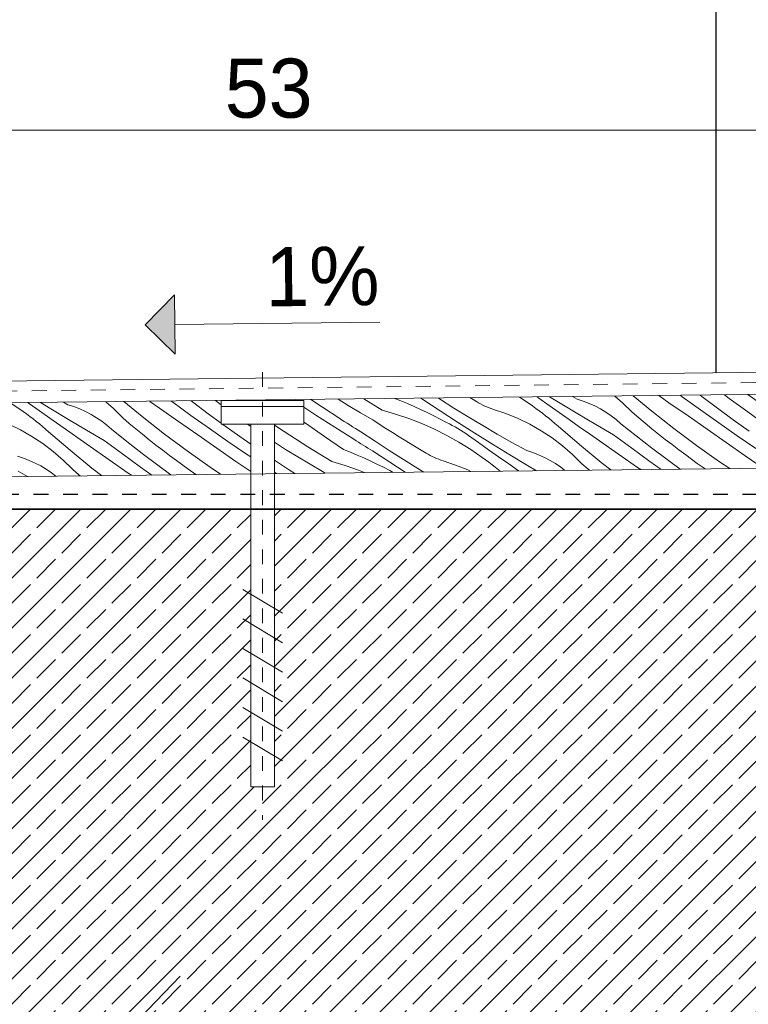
# Model space of a CAD drawing. Extents: x -109972 to -86652, y 98618 to 122888.
# Tile 57 of 74: x -91023 to -90777, y 107301 to 107634. Entities that reach past the tile are written whole.
import ezdxf

# ---------------------------------------------------------------- set-up
doc = ezdxf.new("R2010")
doc.units = 0
doc.header["$MEASUREMENT"] = 0
doc.linetypes.add('Dashed', pattern=[56.444445, 28.222222, -28.222222])
doc.linetypes.add('Hidden Line', pattern=[10, 5, -5])
for name, color, linetype, lineweight in [('A-Opisy_Nr_Pióra__21', 7, 'Continuous', 13), ('Arch konstrukcja dachu_Nr_Pióra__21', 7, 'Continuous', 13), ('Arch wymiary_Nr_Pióra__21', 7, 'Continuous', 13), ('Arch ściany nośne_Nr_Pióra__21', 7, 'Continuous', 13), ('Arch ściany nośne_Nr_Pióra__27', 7, 'Continuous', 35), ('INWENT.ŚCIANY_Nr_Pióra__1', 7, 'Continuous', 25), ('INWENT.ŚCIANY_Nr_Pióra__21', 7, 'Continuous', 13)]:
    doc.layers.add(name, color=color, linetype=linetype, lineweight=lineweight)
for name, color, linetype, lineweight, true_color in [('Arch stropy_Nr_Pióra__3', 7, 'Continuous', 18, 0xff6600), ('Arch wykończenie_Nr_Pióra__14', 7, 'Continuous', 18, 0xbd8b17), ('arch wypelnienia_Nr_Pióra__104', 7, 'Continuous', 13, 0x876532)]:
    doc.layers.add(name, color=color, linetype=linetype, lineweight=lineweight, true_color=true_color)
doc.layers.add('Arch wymiary', color=7, linetype='Continuous')
doc.layers.add('INWENT.ŚCIANY', color=7, linetype='Continuous')
doc.styles.add('GENERATED_STYLE_2', font='txt')
doc.dimstyles.new('GENERATED_STYLE__4', dxfattribs={"dimtxt": 20, "dimasz": 11.4, "dimexe": 0.18, "dimexo": 0, "dimgap": 0.09, "dimtad": 1, "dimtih": 1, "dimtoh": 1, "dimdec": 0, "dimlfac": 0.1, "dimzin": 0, "dimdsep": 46, "dimtxsty": 'GENERATED_STYLE_2', "dimblk": 'ARROWHEAD_2', "dimblk1": 'ARROWHEAD_2', "dimblk2": 'ARROWHEAD_2', "dimcen": 0.09, "dimclrd": 7, "dimclre": 7, "dimclrt": 7, "dimazin": 0, "dimtfac": 1, "dimtdec": 4, "dimtmove": 0, "dimatfit": 3, "dimfxl": 0, "dimtolj": 1, "dimtzin": 0, "dimarcsym": 0})
doc.dimstyles.new('GENERATED_STYLE__5', dxfattribs={"dimtxt": 0.18, "dimasz": 27.36, "dimexe": 0.18, "dimexo": 0.0625, "dimgap": 0.09, "dimtad": 0, "dimtih": 1, "dimtoh": 1, "dimdec": 4, "dimzin": 0, "dimdsep": 46, "dimcen": 0.09, "dimadec": 0, "dimazin": 0, "dimtfac": 1, "dimtdec": 4, "dimtmove": 0, "dimatfit": 3, "dimldrblk": 'ARROWHEAD_5', "dimfxl": 0, "dimtolj": 1, "dimtzin": 0, "dimarcsym": 0})

# ---------------------------------------------------------------- blocks, each defined once
blk = doc.blocks.new('*X8')
at = {"layer": 'arch wypelnienia_Nr_Pióra__104', "linetype": 'Continuous'}
for p, q in [((-90769.19, 107501.71), (-90776.68, 107507.03)), ((-90920.67, 107502.74), (-90924.57, 107505.37)), ((-90911.96, 107503.35), (-90915.38, 107505.47)), ((-90900.4, 107501.76), (-90906.66, 107505.57)), ((-90896.17, 107505.69), (-90894.17, 107504.9)), ((-90894.17, 107504.9), (-90891.9, 107503.96)), ((-90891.9, 107503.96), (-90889.65, 107502.98)), ((-90886.65, 107505.37), (-90887.33, 107505.79)), ((-90880.82, 107501.53), (-90886.65, 107505.37)), ((-90881.02, 107505.53), (-90881.52, 107505.85)), ((-90876.19, 107502.47), (-90881.02, 107505.53)), ((-90868.48, 107504.65), (-90870.74, 107505.97)), ((-90867.81, 107504.23), (-90868.48, 107504.65)), ((-90867.12, 107503.84), (-90867.81, 107504.23)), ((-90866.43, 107503.47), (-90867.12, 107503.84)), ((-90853.99, 107506.16), (-90853.41, 107505.8)), ((-90853.41, 107505.8), (-90849.52, 107503.16)), ((-90847.38, 107505.79), (-90848, 107506.23)), ((-90843.97, 107503.37), (-90847.38, 107505.79)), ((-90840.15, 107504.06), (-90843.76, 107506.28)), ((-90834.17, 107500.46), (-90840.15, 107504.06)), ((-90834.47, 107505.49), (-90836.05, 107506.36)), ((-90832.42, 107504.83), (-90834.47, 107505.49)), ((-90830.42, 107504.05), (-90832.42, 107504.83)), ((-90828.47, 107503.16), (-90830.42, 107504.05)), ((-90818.98, 107504.16), (-90821.71, 107506.52)), ((-90815.83, 107501.04), (-90818.98, 107504.16)), ((-90809.23, 107501.43), (-90815.52, 107506.59)), ((-90803.37, 107504.27), (-90806.84, 107506.69)), ((-90796.92, 107499.78), (-90803.37, 107504.27)), ((-90798.93, 107506.29), (-90799.58, 107506.77)), ((-90792.75, 107501.81), (-90798.93, 107506.29)), ((-90792.2, 107506.4), (-90792.77, 107506.85)), ((-90786.93, 107502.42), (-90792.2, 107506.4)), ((-90782.96, 107505.73), (-90784.55, 107506.94)), ((-90780.64, 107503.99), (-90782.96, 107505.73)), ((-90776.73, 107501.15), (-90780.64, 107503.99)), ((-90922.93, 107500.1), (-90926.94, 107502.75)), ((-90915.13, 107499.12), (-90920.67, 107502.74)), ((-90907.82, 107500.87), (-90911.96, 107503.35)), ((-90903.64, 107498.45), (-90907.82, 107500.87)), ((-90900.4, 107501.76), (-90895.89, 107500.43)), ((-90895.89, 107500.43), (-90891.44, 107498.9)), ((-90889.65, 107502.98), (-90887.42, 107501.96)), ((-90887.42, 107501.96), (-90885.2, 107500.91)), ((-90885.2, 107500.91), (-90883, 107499.83)), ((-90874.96, 107497.73), (-90880.82, 107501.53)), ((-90871.33, 107499.47), (-90876.19, 107502.47)), ((-90865.71, 107503.13), (-90866.43, 107503.47)), ((-90864.99, 107502.81), (-90865.71, 107503.13)), ((-90864.26, 107502.52), (-90864.99, 107502.81)), ((-90863.51, 107502.25), (-90864.26, 107502.52)), ((-90862.76, 107502.01), (-90863.51, 107502.25)), ((-90858.56, 107500.6), (-90862.76, 107502.01)), ((-90854.45, 107498.92), (-90858.56, 107500.6)), ((-90848.41, 107502.35), (-90849.52, 107503.16)), ((-90847.3, 107501.53), (-90848.41, 107502.35)), ((-90846.21, 107500.7), (-90847.3, 107501.53)), ((-90845.13, 107499.85), (-90846.21, 107500.7)), ((-90840.56, 107500.95), (-90843.97, 107503.37)), ((-90837.15, 107498.54), (-90840.56, 107500.95)), ((-90828.16, 107496.91), (-90834.17, 107500.46)), ((-90826.57, 107502.17), (-90828.47, 107503.16)), ((-90824.73, 107501.06), (-90826.57, 107502.17)), ((-90822.96, 107499.86), (-90824.73, 107501.06)), ((-90813.62, 107499.16), (-90815.83, 107501.04)), ((-90801.71, 107495.53), (-90809.23, 107501.43)), ((-90786.53, 107497.4), (-90792.75, 107501.81)), ((-90781.6, 107498.5), (-90786.93, 107502.42)), ((-90772.79, 107498.36), (-90776.73, 107501.15)), ((-90926.43, 107497.34), (-90926.94, 107497.69)), ((-90919.97, 107492.85), (-90926.43, 107497.34)), ((-90916.52, 107495.95), (-90922.93, 107500.1)), ((-90914.2, 107498.52), (-90915.13, 107499.12)), ((-90913.26, 107497.92), (-90914.2, 107498.52)), ((-90912.33, 107497.33), (-90913.26, 107497.92)), ((-90911.39, 107496.73), (-90912.33, 107497.33)), ((-90901.41, 107496.99), (-90903.64, 107498.45)), ((-90891.44, 107498.9), (-90887.07, 107497.17)), ((-90887.07, 107497.17), (-90882.77, 107495.25)), ((-90883, 107499.83), (-90880.82, 107498.7)), ((-90880.82, 107498.7), (-90878.65, 107497.55)), ((-90877.68, 107497.08), (-90878.65, 107497.55)), ((-90876.72, 107496.59), (-90877.68, 107497.08)), ((-90869.07, 107493.98), (-90874.96, 107497.73)), ((-90866.42, 107496.53), (-90871.33, 107499.47)), ((-90850.47, 107496.97), (-90854.45, 107498.92)), ((-90844.06, 107498.99), (-90845.13, 107499.85)), ((-90843, 107498.11), (-90844.06, 107498.99)), ((-90841.95, 107497.22), (-90843, 107498.11)), ((-90840.92, 107496.32), (-90841.95, 107497.22)), ((-90833.73, 107496.14), (-90837.15, 107498.54)), ((-90821.25, 107498.55), (-90822.96, 107499.86)), ((-90819.63, 107497.16), (-90821.25, 107498.55)), ((-90814.47, 107493.03), (-90819.63, 107497.16)), ((-90811.39, 107497.3), (-90813.62, 107499.16)), ((-90809.15, 107495.46), (-90811.39, 107497.3)), ((-90790.46, 107495.28), (-90796.92, 107499.78)), ((-90780.25, 107493.05), (-90786.53, 107497.4)), ((-90776.22, 107494.66), (-90781.6, 107498.5)), ((-90933.67, 107494.47), (-90936.94, 107496.67)), ((-90925.62, 107489.3), (-90933.67, 107494.47)), ((-90910.07, 107491.87), (-90916.52, 107495.95)), ((-90910.45, 107496.14), (-90911.39, 107496.73)), ((-90909.51, 107495.55), (-90910.45, 107496.14)), ((-90908.57, 107494.97), (-90909.51, 107495.55)), ((-90907.62, 107494.38), (-90908.57, 107494.97)), ((-90902.87, 107491.21), (-90907.62, 107494.38)), ((-90899.17, 107495.55), (-90901.41, 107496.99)), ((-90896.93, 107494.12), (-90899.17, 107495.55)), ((-90894.67, 107492.71), (-90896.93, 107494.12)), ((-90882.77, 107495.25), (-90878.57, 107493.14)), ((-90875.78, 107496.09), (-90876.72, 107496.59)), ((-90874.84, 107495.55), (-90875.78, 107496.09)), ((-90873.92, 107495), (-90874.84, 107495.55)), ((-90873.01, 107494.43), (-90873.92, 107495)), ((-90872.11, 107493.83), (-90873.01, 107494.43)), ((-90871.23, 107493.21), (-90872.11, 107493.83)), ((-90863.15, 107490.28), (-90869.07, 107493.98)), ((-90861.49, 107493.65), (-90866.42, 107496.53)), ((-90846.62, 107494.77), (-90850.47, 107496.97)), ((-90842.92, 107492.32), (-90846.62, 107494.77)), ((-90833.67, 107490.07), (-90840.92, 107496.32)), ((-90830.31, 107493.74), (-90833.73, 107496.14)), ((-90826.88, 107491.34), (-90830.31, 107493.74)), ((-90822.12, 107493.4), (-90828.16, 107496.91)), ((-90806.89, 107493.64), (-90809.15, 107495.46)), ((-90794.04, 107489.82), (-90801.71, 107495.53)), ((-90784, 107490.79), (-90790.46, 107495.28)), ((-90933.12, 107488.47), (-90936.94, 107490.91)), ((-90913.5, 107488.37), (-90919.97, 107492.85)), ((-90909.28, 107491.38), (-90910.07, 107491.87)), ((-90908.49, 107490.88), (-90909.28, 107491.38)), ((-90907.69, 107490.39), (-90908.49, 107490.88)), ((-90906.89, 107489.9), (-90907.69, 107490.39)), ((-90898.07, 107488.1), (-90902.87, 107491.21)), ((-90892.4, 107491.31), (-90894.67, 107492.71)), ((-90890.12, 107489.93), (-90892.4, 107491.31)), ((-90878.57, 107493.14), (-90874.46, 107490.85)), ((-90874.46, 107490.85), (-90870.46, 107488.37)), ((-90867.83, 107490.78), (-90871.23, 107493.21)), ((-90864.43, 107488.36), (-90867.83, 107490.78)), ((-90856.52, 107490.82), (-90861.49, 107493.65)), ((-90851.52, 107488.06), (-90856.52, 107490.82)), ((-90839.38, 107489.64), (-90842.92, 107492.32)), ((-90820.43, 107486.84), (-90826.88, 107491.34)), ((-90815.98, 107488.86), (-90822.12, 107493.4)), ((-90809.25, 107488.97), (-90814.47, 107493.03)), ((-90804.61, 107491.84), (-90806.89, 107493.64)), ((-90802.32, 107490.06), (-90804.61, 107491.84)), ((-90777.54, 107486.29), (-90784, 107490.79)), ((-90773.94, 107488.77), (-90780.25, 107493.05)), ((-90929.02, 107485.92), (-90933.12, 107488.47)), ((-90917.45, 107484.33), (-90925.62, 107489.3)), ((-90913.5, 107488.37), (-90911.22, 107487.47)), ((-90911.22, 107487.47), (-90908.95, 107486.53)), ((-90906.1, 107489.41), (-90906.89, 107489.9)), ((-90905.3, 107488.92), (-90906.1, 107489.41)), ((-90904.5, 107488.43), (-90905.3, 107488.92)), ((-90903.7, 107487.94), (-90904.5, 107488.43)), ((-90897.88, 107484.1), (-90903.7, 107487.94)), ((-90893.24, 107485.04), (-90898.07, 107488.1)), ((-90887.83, 107488.57), (-90890.12, 107489.93)), ((-90885.53, 107487.22), (-90887.83, 107488.57)), ((-90884.86, 107486.8), (-90885.53, 107487.22)), ((-90870.46, 107488.37), (-90866.57, 107485.73)), ((-90861.02, 107485.94), (-90864.43, 107488.36)), ((-90857.2, 107486.63), (-90863.15, 107490.28)), ((-90849.48, 107487.4), (-90851.52, 107488.06)), ((-90847.48, 107486.62), (-90849.48, 107487.4)), ((-90836.03, 107486.73), (-90839.38, 107489.64)), ((-90826.29, 107484), (-90833.67, 107490.07)), ((-90809.8, 107484.38), (-90815.98, 107488.86)), ((-90803.98, 107484.99), (-90809.25, 107488.97)), ((-90800.01, 107488.3), (-90802.32, 107490.06)), ((-90797.69, 107486.56), (-90800.01, 107488.3)), ((-90786.24, 107484.28), (-90794.04, 107489.82)), ((-90932.19, 107481.69), (-90936.94, 107484.8)), ((-90924.87, 107483.44), (-90929.02, 107485.92)), ((-90917.45, 107484.33), (-90912.94, 107483)), ((-90908.95, 107486.53), (-90906.7, 107485.55)), ((-90906.7, 107485.55), (-90904.47, 107484.53)), ((-90904.47, 107484.53), (-90902.25, 107483.48)), ((-90892.67, 107480.73), (-90897.88, 107484.1)), ((-90888.38, 107482.04), (-90893.24, 107485.04)), ((-90884.18, 107486.41), (-90884.86, 107486.8)), ((-90883.48, 107486.04), (-90884.18, 107486.41)), ((-90882.77, 107485.7), (-90883.48, 107486.04)), ((-90882.04, 107485.38), (-90882.77, 107485.7)), ((-90881.31, 107485.09), (-90882.04, 107485.38)), ((-90880.57, 107484.82), (-90881.31, 107485.09)), ((-90879.81, 107484.58), (-90880.57, 107484.82)), ((-90875.61, 107483.17), (-90879.81, 107484.58)), ((-90865.46, 107484.92), (-90866.57, 107485.73)), ((-90864.35, 107484.1), (-90865.46, 107484.92)), ((-90863.26, 107483.27), (-90864.35, 107484.1)), ((-90857.61, 107483.52), (-90861.02, 107485.94)), ((-90851.22, 107483.03), (-90857.2, 107486.63)), ((-90845.52, 107485.73), (-90847.48, 107486.62)), ((-90843.62, 107484.74), (-90845.52, 107485.73)), ((-90841.78, 107483.63), (-90843.62, 107484.74)), ((-90832.88, 107483.61), (-90836.03, 107486.73)), ((-90823.1, 107481.51), (-90826.29, 107484)), ((-90813.97, 107482.34), (-90820.43, 107486.84)), ((-90806.02, 107481.7), (-90809.8, 107484.38)), ((-90799.6, 107481.77), (-90803.98, 107484.99)), ((-90793.79, 107483.72), (-90797.69, 107486.56)), ((-90791.17, 107481.87), (-90793.79, 107483.72)), ((-90782.8, 107481.96), (-90786.24, 107484.28)), ((-90771.48, 107482.09), (-90777.54, 107486.29)), ((-90936.23, 107480.24), (-90936.94, 107480.7)), ((-90931.25, 107481.09), (-90932.19, 107481.69)), ((-90930.32, 107480.49), (-90931.25, 107481.09)), ((-90930.02, 107480.31), (-90930.32, 107480.49)), ((-90920.69, 107481.02), (-90924.87, 107483.44)), ((-90919.78, 107480.42), (-90920.69, 107481.02)), ((-90912.94, 107483), (-90908.49, 107481.47)), ((-90908.49, 107481.47), (-90906.24, 107480.57)), ((-90902.25, 107483.48), (-90900.05, 107482.4)), ((-90900.05, 107482.4), (-90897.87, 107481.27)), ((-90897.87, 107481.27), (-90896.76, 107480.68)), ((-90886.31, 107480.8), (-90888.38, 107482.04)), ((-90871.5, 107481.48), (-90875.61, 107483.17)), ((-90870.46, 107480.98), (-90871.5, 107481.48)), ((-90862.18, 107482.42), (-90863.26, 107483.27)), ((-90861.11, 107481.56), (-90862.18, 107482.42)), ((-90860.54, 107481.09), (-90861.11, 107481.56)), ((-90854.26, 107481.16), (-90857.61, 107483.52)), ((-90848.17, 107481.23), (-90851.22, 107483.03)), ((-90840.01, 107482.43), (-90841.78, 107483.63)), ((-90838.58, 107481.33), (-90840.01, 107482.43)), ((-90830.67, 107481.73), (-90832.88, 107483.61)), ((-90830.3, 107481.43), (-90830.67, 107481.73)), ((-90812.93, 107481.62), (-90813.97, 107482.34))]:
    blk.add_line(p, q, dxfattribs=at)
blk = doc.blocks.new('Wypełnienie_4')
at = {"layer": 'arch wypelnienia_Nr_Pióra__104', "linetype": 'Dashed'}
blk.add_blockref('*X8', (0, 0), dxfattribs=at)
blk = doc.blocks.new('*X22')
at = {"layer": 'arch wypelnienia_Nr_Pióra__104', "linetype": 'Continuous'}
for p, q in [((-91025.82, 107503.91), (-91021.93, 107501.26)), ((-91019.79, 107503.89), (-91020.3, 107504.26)), ((-91016.38, 107501.47), (-91019.79, 107503.89)), ((-91012.56, 107502.17), (-91016.05, 107504.31)), ((-91006.88, 107503.59), (-91008.32, 107504.39)), ((-90991.39, 107502.27), (-90994.02, 107504.55)), ((-90981.65, 107499.54), (-90987.83, 107504.62)), ((-90975.78, 107502.38), (-90979.13, 107504.71)), ((-90971.34, 107504.4), (-90971.88, 107504.79)), ((-90965.16, 107499.92), (-90971.34, 107504.4)), ((-90964.61, 107504.51), (-90965.07, 107504.87)), ((-90959.34, 107500.52), (-90964.61, 107504.51)), ((-90955.37, 107503.84), (-90956.85, 107504.96)), ((-90954.94, 107503.51), (-90955.37, 107503.84)), ((-91020.82, 107500.46), (-91021.93, 107501.26)), ((-91019.71, 107499.64), (-91020.82, 107500.46)), ((-91012.97, 107499.06), (-91016.38, 107501.47)), ((-91006.58, 107498.57), (-91012.56, 107502.17)), ((-91004.84, 107502.93), (-91006.88, 107503.59)), ((-91002.83, 107502.16), (-91004.84, 107502.93)), ((-91000.88, 107501.27), (-91002.83, 107502.16)), ((-90998.98, 107500.27), (-91000.88, 107501.27)), ((-90988.24, 107499.15), (-90991.39, 107502.27)), ((-90969.33, 107497.88), (-90975.78, 107502.38)), ((-90954.94, 107497.29), (-90959.34, 107500.52)), ((-91018.62, 107498.8), (-91019.71, 107499.64)), ((-91017.54, 107497.95), (-91018.62, 107498.8)), ((-91016.47, 107497.09), (-91017.54, 107497.95)), ((-91015.41, 107496.22), (-91016.47, 107497.09)), ((-91009.56, 107496.65), (-91012.97, 107499.06)), ((-91000.57, 107495.01), (-91006.58, 107498.57)), ((-90997.14, 107499.17), (-90998.98, 107500.27)), ((-90995.37, 107497.96), (-90997.14, 107499.17)), ((-90993.67, 107496.66), (-90995.37, 107497.96)), ((-90986.03, 107497.27), (-90988.24, 107499.15)), ((-90983.8, 107495.41), (-90986.03, 107497.27)), ((-90974.12, 107493.64), (-90981.65, 107499.54)), ((-90962.87, 107493.38), (-90969.33, 107497.88)), ((-90958.94, 107495.51), (-90965.16, 107499.92)), ((-90954.01, 107496.61), (-90954.58, 107497.03)), ((-90945.2, 107496.47), (-90945.99, 107497.03)), ((-91022.88, 107495.07), (-91026.86, 107497.02)), ((-91019.03, 107492.87), (-91022.88, 107495.07)), ((-91014.36, 107495.33), (-91015.41, 107496.22)), ((-91013.33, 107494.42), (-91014.36, 107495.33)), ((-91006.08, 107488.18), (-91013.33, 107494.42)), ((-91006.14, 107494.24), (-91009.56, 107496.65)), ((-91002.72, 107491.84), (-91006.14, 107494.24)), ((-90994.53, 107491.51), (-91000.57, 107495.01)), ((-90992.04, 107495.26), (-90993.67, 107496.66)), ((-90986.88, 107491.13), (-90992.04, 107495.26)), ((-90981.56, 107493.57), (-90983.8, 107495.41)), ((-90952.66, 107491.16), (-90958.94, 107495.51)), ((-90948.63, 107492.77), (-90954.01, 107496.61)), ((-90944.94, 107496.29), (-90945.2, 107496.47)), ((-91015.33, 107490.43), (-91019.03, 107492.87)), ((-91011.79, 107487.74), (-91015.33, 107490.43)), ((-90999.29, 107489.45), (-91002.72, 107491.84)), ((-90988.39, 107486.97), (-90994.53, 107491.51)), ((-90981.66, 107487.08), (-90986.88, 107491.13)), ((-90979.3, 107491.74), (-90981.56, 107493.57)), ((-90977.02, 107489.94), (-90979.3, 107491.74)), ((-90966.45, 107487.92), (-90974.12, 107493.64)), ((-90956.41, 107488.89), (-90962.87, 107493.38)), ((-90946.35, 107486.88), (-90952.66, 107491.16)), ((-90944.94, 107490.21), (-90948.63, 107492.77)), ((-91008.44, 107484.84), (-91011.79, 107487.74)), ((-90998.7, 107482.11), (-91006.08, 107488.18)), ((-90992.84, 107484.95), (-90999.29, 107489.45)), ((-90976.39, 107483.09), (-90981.66, 107487.08)), ((-90974.73, 107488.16), (-90977.02, 107489.94)), ((-90972.42, 107486.41), (-90974.73, 107488.16)), ((-90958.65, 107482.39), (-90966.45, 107487.92)), ((-90949.95, 107484.4), (-90956.41, 107488.89)), ((-91021.89, 107485.5), (-91023.93, 107486.16)), ((-91019.89, 107484.73), (-91021.89, 107485.5)), ((-91017.93, 107483.84), (-91019.89, 107484.73)), ((-91016.03, 107482.84), (-91017.93, 107483.84)), ((-91005.29, 107481.72), (-91008.44, 107484.84)), ((-90986.38, 107480.45), (-90992.84, 107484.95)), ((-90982.22, 107482.49), (-90988.39, 107486.97)), ((-90970.1, 107484.67), (-90972.42, 107486.41)), ((-90966.2, 107481.82), (-90970.1, 107484.67)), ((-90944.94, 107480.92), (-90949.95, 107484.4)), ((-90944.94, 107485.95), (-90946.35, 107486.88)), ((-91020.51, 107479.29), (-91023.63, 107481.13)), ((-91014.19, 107481.74), (-91016.03, 107482.84)), ((-91012.42, 107480.53), (-91014.19, 107481.74)), ((-91010.94, 107479.4), (-91012.42, 107480.53)), ((-91003.08, 107479.84), (-91005.29, 107481.72)), ((-90995.46, 107479.57), (-90998.7, 107482.11)), ((-90985.28, 107479.69), (-90986.38, 107480.45)), ((-90978.37, 107479.76), (-90982.22, 107482.49)), ((-90971.96, 107479.84), (-90976.39, 107483.09)), ((-90963.52, 107479.93), (-90966.2, 107481.82)), ((-90955.15, 107480.02), (-90958.65, 107482.39)), ((-91002.66, 107479.49), (-91003.08, 107479.84))]:
    blk.add_line(p, q, dxfattribs=at)
blk = doc.blocks.new('Wypełnienie_11')
at = {"layer": 'arch wypelnienia_Nr_Pióra__104', "linetype": 'Dashed'}
blk.add_blockref('*X22', (0, 0), dxfattribs=at)
blk = doc.blocks.new('Linia_1', base_point=(-90980.68, 107530.62))
at = {"layer": 'INWENT.ŚCIANY_Nr_Pióra__21', "linetype": 'Continuous'}
blk.add_hatch(color=256, dxfattribs=at).paths.add_polyline_path([(-90980.68, 107530.62), (-90970.79, 107540.74), (-90970.56, 107520.74)], flags=0)
for p, q in [((-90980.68, 107530.62), (-90970.79, 107540.74)), ((-90970.79, 107540.74), (-90970.56, 107520.74)), ((-90980.68, 107530.62), (-90970.56, 107520.74)), ((-90970.68, 107530.74), (-90901.2, 107531.53))]:
    blk.add_line(p, q, dxfattribs=at)
blk = doc.blocks.new('*D164')
at = {"layer": 'Arch wymiary_Nr_Pióra__21', "linetype": 'Continuous'}
for p, q in [((-91325.66, 107585.25), (-91325.66, 107607.75)), ((-91255.94, 107585.25), (-91255.94, 107607.75)), ((-91321.33, 107604), (-91329.99, 107589)), ((-91251.61, 107604), (-91260.27, 107589)), ((-91333, 107596.5), (-91325.66, 107596.5)), ((-91325.66, 107596.5), (-91255.94, 107596.5))]:
    blk.add_line(p, q, dxfattribs=at)
at = {"layer": 'Arch wymiary_Nr_Pióra__21', "char_height": 20, "attachment_point": 7, "style": 'GENERATED_STYLE_2'}
for s, insert in [('{53}', (-90953.74, 107600.5)), ('{7}', (-91297.2, 107600.5)), ('{5}', (-91237.34, 107600.5)), ('{15}', (-90613.74, 107600.5)), ('{7}', (-90497.23, 107600.5))]:
    blk.add_mtext(s, dxfattribs=dict(at, insert=insert))
blk = doc.blocks.new('ARROWHEAD_2')
at = {"color": 0, "linetype": 'Continuous', "lineweight": 0}
for p, q in [((-0.378, -0.655), (0.378, 0.655)), ((0, 0), (-1, 0))]:
    blk.add_line(p, q, dxfattribs=at)
blk = doc.blocks.new('*D165')
at = {"layer": 'Arch wymiary_Nr_Pióra__21', "linetype": 'Continuous'}
for p, q in [((-91255.94, 107585.25), (-91255.94, 107607.75)), ((-91205.94, 107585.25), (-91205.94, 107607.75)), ((-91251.61, 107604), (-91260.27, 107589)), ((-91201.61, 107604), (-91210.27, 107589)), ((-91255.94, 107596.5), (-91205.94, 107596.5))]:
    blk.add_line(p, q, dxfattribs=at)
at = {"layer": 'Arch wymiary_Nr_Pióra__21', "char_height": 20, "attachment_point": 7, "style": 'GENERATED_STYLE_2'}
for s, insert in [('{53}', (-90953.74, 107600.5)), ('{7}', (-91297.2, 107600.5)), ('{5}', (-91237.34, 107600.5)), ('{15}', (-90613.74, 107600.5)), ('{7}', (-90497.23, 107600.5))]:
    blk.add_mtext(s, dxfattribs=dict(at, insert=insert))
blk = doc.blocks.new('*D166')
at = {"layer": 'Arch wymiary_Nr_Pióra__21', "linetype": 'Continuous'}
for p, q in [((-91205.94, 107585.25), (-91205.94, 107607.75)), ((-90675.94, 107585.25), (-90675.94, 107607.75)), ((-91201.61, 107604), (-91210.27, 107589)), ((-90671.61, 107604), (-90680.27, 107589)), ((-91205.94, 107596.5), (-90675.94, 107596.5))]:
    blk.add_line(p, q, dxfattribs=at)
at = {"layer": 'Arch wymiary_Nr_Pióra__21', "char_height": 20, "attachment_point": 7, "style": 'GENERATED_STYLE_2'}
for s, insert in [('{53}', (-90953.74, 107600.5)), ('{7}', (-91297.2, 107600.5)), ('{5}', (-91237.34, 107600.5)), ('{15}', (-90613.74, 107600.5)), ('{7}', (-90497.23, 107600.5))]:
    blk.add_mtext(s, dxfattribs=dict(at, insert=insert))
blk = doc.blocks.new('*D167')
at = {"layer": 'Arch wymiary_Nr_Pióra__21', "linetype": 'Continuous'}
for p, q in [((-90675.94, 107585.25), (-90675.94, 107607.75)), ((-90525.94, 107585.25), (-90525.94, 107607.75)), ((-90671.61, 107604), (-90680.27, 107589)), ((-90521.61, 107604), (-90530.27, 107589)), ((-90675.94, 107596.5), (-90525.94, 107596.5))]:
    blk.add_line(p, q, dxfattribs=at)
at = {"layer": 'Arch wymiary_Nr_Pióra__21', "char_height": 20, "attachment_point": 7, "style": 'GENERATED_STYLE_2'}
for s, insert in [('{53}', (-90953.74, 107600.5)), ('{7}', (-91297.2, 107600.5)), ('{5}', (-91237.34, 107600.5)), ('{15}', (-90613.74, 107600.5)), ('{7}', (-90497.23, 107600.5))]:
    blk.add_mtext(s, dxfattribs=dict(at, insert=insert))
blk = doc.blocks.new('*D168')
at = {"layer": 'Arch wymiary_Nr_Pióra__21', "linetype": 'Continuous'}
for p, q in [((-90525.94, 107585.25), (-90525.94, 107607.75)), ((-90455.72, 107585.25), (-90455.72, 107607.75)), ((-90521.61, 107604), (-90530.27, 107589)), ((-90460.05, 107589), (-90451.39, 107604)), ((-90525.94, 107596.5), (-90455.72, 107596.5)), ((-90455.72, 107596.5), (-90448.38, 107596.5))]:
    blk.add_line(p, q, dxfattribs=at)
at = {"layer": 'Arch wymiary_Nr_Pióra__21', "char_height": 20, "attachment_point": 7, "style": 'GENERATED_STYLE_2'}
for s, insert in [('{53}', (-90953.74, 107600.5)), ('{7}', (-91297.2, 107600.5)), ('{5}', (-91237.34, 107600.5)), ('{15}', (-90613.74, 107600.5)), ('{7}', (-90497.23, 107600.5))]:
    blk.add_mtext(s, dxfattribs=dict(at, insert=insert))
blk = doc.blocks.new('ARROWHEAD_5')
at = {"color": 0, "linetype": 'Continuous', "lineweight": 0}
blk.add_line((0, 0), (-1, 0), dxfattribs=at)
blk.add_solid([(-1, 0.2679), (0, 0), (-1, -0.2679), (-1, 0.2679)], dxfattribs=at)

msp = doc.modelspace()

# ---------------------------------------------------------------- hatches: boundary and pattern name
at = {"layer": 'Arch ściany nośne_Nr_Pióra__21', "linetype": 'Continuous'}
h = msp.add_hatch(dxfattribs=at)
h.set_pattern_fill('beton_zbrojony', color=256, style=0, pattern_type=2)
h.set_pattern_definition([(45, (0, 0), (-8.4852814, 8.4852814), []), (45, (-4.243, 4.243), (-8.4852814, 8.4852814), [9, -3])])
h.paths.add_polyline_path([(-91205.94, 107268.25), (-90675.94, 107268.25), (-90675.94, 107389.25), (-90761.74, 107389.25), (-90761.74, 107397.25), (-90675.94, 107397.25), (-90675.94, 107468.25), (-90936.94, 107468.25), (-90936.94, 107374.23), (-90944.94, 107374.23), (-90944.94, 107468.25), (-91205.94, 107468.25), (-91205.94, 107392.25), (-91120.14, 107392.25), (-91120.14, 107384.25), (-91205.94, 107384.25)], flags=0)

# ---------------------------------------------------------------- linework, layer by layer
at = {"layer": 'Arch konstrukcja dachu_Nr_Pióra__21', "linetype": 'Hidden Line'}
msp.add_line((-90940.94, 107514.61), (-90940.94, 107363.03), dxfattribs=at)
at = {"layer": 'Arch konstrukcja dachu_Nr_Pióra__21', "linetype": 'Continuous'}
for p, q in [((-90926.94, 107505.03), (-90954.94, 107505.03)), ((-90954.94, 107505.03), (-90954.94, 107503.03)), ((-90926.94, 107503.03), (-90926.94, 107505.03)), ((-90926.94, 107503.03), (-90954.94, 107503.03)), ((-90954.94, 107497.03), (-90954.94, 107503.03)), ((-90926.94, 107497.03), (-90926.94, 107503.03)), ((-90926.94, 107497.03), (-90954.94, 107497.03)), ((-90944.94, 107497.03), (-90944.94, 107374.23)), ((-90936.94, 107497.03), (-90936.94, 107374.23)), ((-90947.65, 107441.06), (-90934.22, 107433)), ((-90947.65, 107431.06), (-90934.22, 107423)), ((-90947.65, 107421.06), (-90934.22, 107413)), ((-90947.65, 107411.06), (-90934.22, 107403)), ((-90947.65, 107401.06), (-90934.22, 107393)), ((-90947.65, 107391.06), (-90934.22, 107383)), ((-90936.94, 107374.23), (-90944.94, 107374.23))]:
    msp.add_line(p, q, dxfattribs=at)
at = {"layer": 'Arch stropy_Nr_Pióra__3', "linetype": 'Continuous'}
msp.add_line((-91326.05, 107508.24), (-90456.05, 107518.14), dxfattribs=at)
at = {"layer": 'Arch wykończenie_Nr_Pióra__14', "linetype": 'Continuous'}
for p, q in [((-91325.94, 107500.86), (-90455.99, 107510.63)), ((-91325.66, 107475.86), (-90622.94, 107483.76))]:
    msp.add_line(p, q, dxfattribs=at)
at = {"layer": 'Arch ściany nośne_Nr_Pióra__27', "linetype": 'Continuous'}
msp.add_line((-90675.94, 107468.25), (-91205.94, 107468.25), dxfattribs=at)
at = {"layer": 'INWENT.ŚCIANY_Nr_Pióra__1', "linetype": 'Hidden Line'}
for p, q in [((-91208.44, 107473.25), (-90673.44, 107473.25)), ((-90895.97, 107468.25), (-91205.94, 107468.25))]:
    msp.add_line(p, q, dxfattribs=at)
at = {"layer": 'INWENT.ŚCIANY_Nr_Pióra__21', "linetype": 'Hidden Line'}
msp.add_line((-91328.98, 107504.83), (-90453.04, 107514.67), dxfattribs=at)

# ---------------------------------------------------------------- block references
at = {"layer": 'arch wypelnienia_Nr_Pióra__104', "linetype": 'Dashed'}
for name in ['Wypełnienie_4', 'Wypełnienie_11']:
    msp.add_blockref(name, (0, 0), dxfattribs=at)
at = {"layer": 'INWENT.ŚCIANY', "linetype": 'Continuous'}
msp.add_blockref('Linia_1', (-90980.68, 107530.62), dxfattribs=at)

# ---------------------------------------------------------------- texts
at = {"layer": 'Arch wymiary_Nr_Pióra__21', "linetype": 'Continuous', "insert": (-90901.26, 107537.12), "char_height": 20, "attachment_point": 9, "rotation": 0.6514, "style": 'GENERATED_STYLE_2'}
msp.add_mtext('{1%}', dxfattribs=at)

# ---------------------------------------------------------------- dimensions: what is measured, and where the dimension line sits
at = {"layer": 'Arch wymiary', "linetype": 'Continuous'}
for p1, p2, picture, middle in [((-91325.66, 107493.44), (-91255.94, 107490.82), '*D164', (-91289.61, 107610.5)), ((-91255.94, 107490.82), (-91205.94, 107485.82), '*D165', (-91229.75, 107610.5)), ((-91205.94, 107485.82), (-90675.94, 107468.25), '*D166', (-90938.56, 107610.5)), ((-90675.94, 107468.25), (-90525.94, 107483.25), '*D167', (-90598.56, 107610.5)), ((-90525.94, 107483.25), (-90455.72, 107485.64), '*D168', (-90489.64, 107610.5))]:
    dim = msp.add_linear_dim(base=(-91325.66, 107596.5), p1=p1, p2=p2, dimstyle='GENERATED_STYLE__4', dxfattribs=at)
    dim.commit()
    dim.dimension.update_dxf_attribs({"geometry": picture, "text_midpoint": middle})

# ---------------------------------------------------------------- leaders
at = {"layer": 'A-Opisy_Nr_Pióra__21', "linetype": 'Continuous', "annotation_type": 0, "has_hookline": 1, "hookline_direction": 1}
for points, text_width in [([(-90787.44, 107514.37), (-90787.44, 107691.8), (-90891.56, 107691.8)], 195.24), ([(-90968.83, 107310.13), (-91175.86, 107093.97), (-91568.35, 107093.97)], 138.1)]:
    msp.add_leader(points, dimstyle='GENERATED_STYLE__5', dxfattribs=dict(at, text_width=text_width))

doc.saveas('drawing.dxf')
